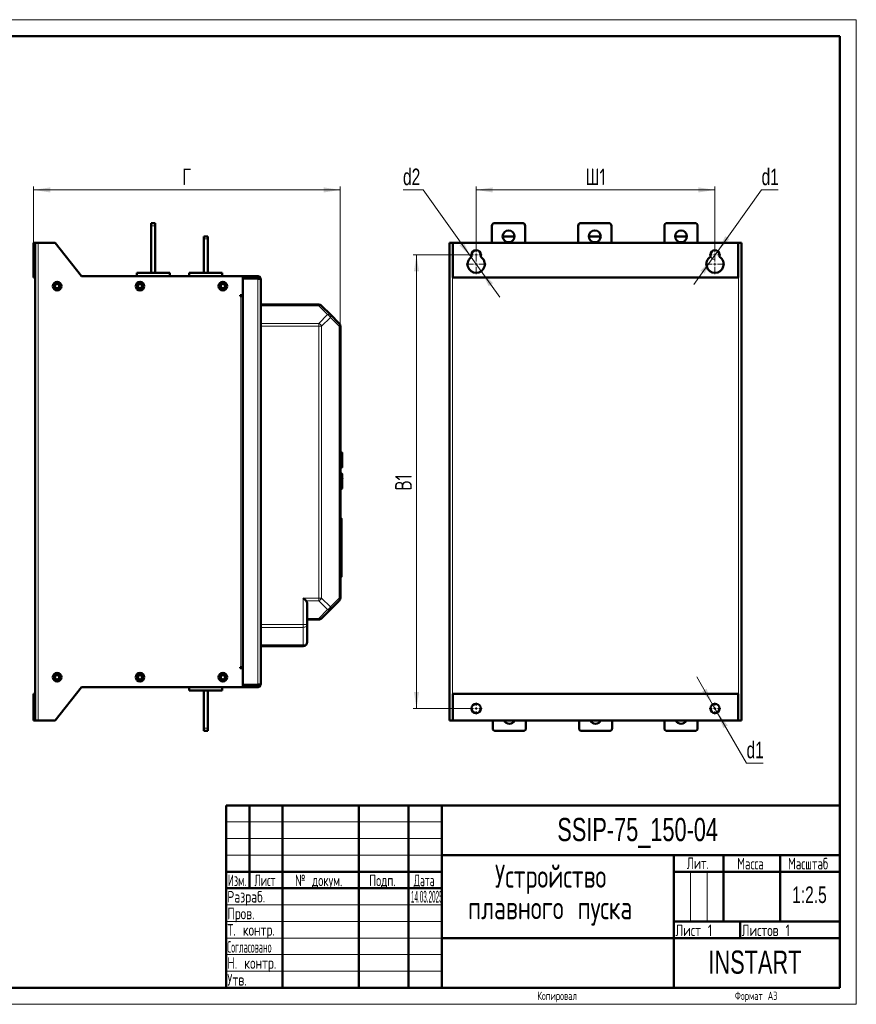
# Model space of a CAD drawing. Header units: millimetres. Extents: x 0 to 420, y 0 to 297.
# Tile 11 of 11: x 168 to 420, y 0 to 297. Entities that reach past the tile are written whole.
import ezdxf

# ---------------------------------------------------------------- set-up
doc = ezdxf.new("R2010")
doc.units = ezdxf.units.MM
doc.styles.add('SLDTEXTSTYLE0', font='TXT', dxfattribs={"width": 0.7, "bigfont": 'bigfont'})
doc.styles.add('SLDTEXTSTYLE1', font='TXT', dxfattribs={"width": 0.7})
doc.styles.add('SLDTEXTSTYLE2', font='TXT', dxfattribs={"width": 0.579176, "bigfont": 'bigfont'})
doc.styles.add('SLDTEXTSTYLE3', font='TXT', dxfattribs={"width": 0.646923, "bigfont": 'bigfont'})
doc.styles.add('SLDTEXTSTYLE4', font='TXT', dxfattribs={"width": 0.570891, "bigfont": 'bigfont'})
doc.styles.add('SLDTEXTSTYLE5', font='TXT', dxfattribs={"width": 0.585996, "bigfont": 'bigfont'})
doc.styles.add('SLDTEXTSTYLE6', font='TXT', dxfattribs={"width": 0.326651})
doc.styles.add('SLDTEXTSTYLE7', font='TXT', dxfattribs={"width": 0.485474, "bigfont": 'bigfont'})
doc.dimstyles.new('SLDDIMSTYLE0', dxfattribs={"dimtxt": 5, "dimasz": 5, "dimexe": 0, "dimexo": 0.0625, "dimgap": 1.25, "dimtad": 2, "dimdec": 1, "dimlfac": 2.5, "dimrnd": 1e-09, "dimzin": 12, "dimdsep": 46, "dimtxsty": 'SLDTEXTSTYLE1', "dimsah": 1, "dimcen": 0.09, "dimadec": 0, "dimazin": 3, "dimtfac": 1, "dimtdec": 3, "dimtofl": 0, "dimtmove": 0, "dimatfit": 3, "dimfxl": 0, "dimfrac": 2, "dimtolj": 1, "dimtzin": 12, "dimarcsym": 0})
doc.dimstyles.new('SLDDIMSTYLE1', dxfattribs={"dimtxt": 5, "dimasz": 5, "dimexe": 0, "dimexo": 0.0625, "dimgap": 1.25, "dimtad": 0, "dimtih": 1, "dimtoh": 1, "dimdec": 1, "dimlfac": 2.5, "dimrnd": 1e-09, "dimzin": 12, "dimdsep": 46, "dimtxsty": 'SLDTEXTSTYLE1', "dimsah": 1, "dimcen": 0, "dimadec": 0, "dimazin": 3, "dimtfac": 1, "dimtdec": 3, "dimtmove": 0, "dimatfit": 3, "dimfxl": 0, "dimfrac": 2, "dimtolj": 1, "dimtzin": 12, "dimarcsym": 0})
doc.dimstyles.new('SLDDIMSTYLE2', dxfattribs={"dimtxt": 5, "dimasz": 5, "dimexe": 0, "dimexo": 0.0625, "dimgap": 1.25, "dimtad": 0, "dimtih": 1, "dimtoh": 1, "dimdec": 1, "dimlfac": 2.5, "dimrnd": 1e-09, "dimzin": 12, "dimdsep": 46, "dimtxsty": 'SLDTEXTSTYLE1', "dimsah": 1, "dimcen": 0, "dimadec": 0, "dimazin": 3, "dimtfac": 1, "dimtdec": 3, "dimtmove": 0, "dimatfit": 3, "dimfxl": 0, "dimfrac": 2, "dimtolj": 1, "dimtzin": 12, "dimarcsym": 0})

# ---------------------------------------------------------------- blocks, each defined once
blk = doc.blocks.new('SW_NOTE_0')
at = {"color": 0, "linetype": 'Continuous', "lineweight": 0, "char_height": 7, "attachment_point": 2, "style": 'SLDTEXTSTYLE0'}
for s, insert in [('Устройство', (21.44, 9)), ('плавного пуска', (21.31, -0.5))]:
    blk.add_mtext(s, dxfattribs=dict(at, insert=insert))
blk = doc.blocks.new('_D_2')
at = {"color": 7, "linetype": 'Continuous', "lineweight": 0}
for p, q in [((171.94, 229.66), (171.94, 246.65)), ((264.42, 196.48), (264.42, 246.65)), ((171.94, 245.65), (264.42, 245.65))]:
    blk.add_line(p, q, dxfattribs=at)
at = {"color": 7, "linetype": 'Continuous', "lineweight": 18}
for points in [[(171.94, 245.65), (176.94, 244.88), (176.94, 246.42)], [(264.42, 245.65), (259.42, 246.42), (259.42, 244.88)]]:
    blk.add_solid(points, dxfattribs=at)
at = {"color": 7, "linetype": 'Continuous', "lineweight": 18, "insert": (216.76, 252.1), "char_height": 5, "attachment_point": 1, "style": 'SLDTEXTSTYLE0'}
blk.add_mtext('Г', dxfattribs=at)
blk = doc.blocks.new('_D_3')
at = {"color": 7, "linetype": 'Continuous', "lineweight": 0}
for p, q in [((305.39, 227.86), (305.39, 246.65)), ((377.39, 227.86), (377.39, 246.65)), ((305.39, 245.65), (377.39, 245.65))]:
    blk.add_line(p, q, dxfattribs=at)
at = {"color": 7, "linetype": 'Continuous', "lineweight": 18}
for points in [[(305.39, 245.65), (310.39, 244.88), (310.39, 246.42)], [(377.39, 245.65), (372.39, 246.42), (372.39, 244.88)]]:
    blk.add_solid(points, dxfattribs=at)
at = {"color": 7, "linetype": 'Continuous', "lineweight": 18, "insert": (338.37, 252.1), "char_height": 5, "attachment_point": 1, "style": 'SLDTEXTSTYLE0'}
blk.add_mtext('Ш1', dxfattribs=at)
blk = doc.blocks.new('_D_4')
at = {"color": 7, "linetype": 'Continuous', "lineweight": 0}
for p, q in [((303.58, 226.05), (286.39, 226.05)), ((287.39, 226.05), (287.39, 89.25)), ((303.58, 89.25), (286.39, 89.25))]:
    blk.add_line(p, q, dxfattribs=at)
at = {"color": 7, "linetype": 'Continuous', "lineweight": 18}
for points in [[(287.39, 226.05), (286.62, 221.05), (288.16, 221.05)], [(287.39, 89.25), (288.16, 94.25), (286.62, 94.25)]]:
    blk.add_solid(points, dxfattribs=at)
at = {"color": 7, "linetype": 'Continuous', "lineweight": 18, "insert": (280.94, 154.99), "char_height": 5, "attachment_point": 1, "rotation": 90, "style": 'SLDTEXTSTYLE0'}
blk.add_mtext('В1', dxfattribs=at)
blk = doc.blocks.new('_D_5')
at = {"color": 7, "linetype": 'Continuous', "lineweight": 0}
for p, q in [((378.2, 227.19), (391.44, 245.65)), ((391.44, 245.65), (396.42, 245.65)), ((376.57, 224.91), (378.2, 227.19)), ((376.57, 224.91), (370.97, 217.1))]:
    blk.add_line(p, q, dxfattribs=at)
at = {"color": 7, "linetype": 'Continuous', "lineweight": 18}
blk.add_arc((377.39, 226.05), 1.4, 180.4092, 269.8921, dxfattribs=at)
for points in [[(378.2, 227.19), (381.74, 230.8), (380.49, 231.7)], [(376.57, 224.91), (373.03, 221.3), (374.28, 220.4)]]:
    blk.add_solid(points, dxfattribs=at)
at = {"color": 7, "linetype": 'Continuous', "lineweight": 18, "insert": (391.44, 252.1), "char_height": 5, "attachment_point": 1, "style": 'SLDTEXTSTYLE1'}
blk.add_mtext('d1', dxfattribs=at)
blk = doc.blocks.new('_D_6')
at = {"color": 7, "linetype": 'Continuous', "lineweight": 0}
for p, q in [((289.36, 245.65), (283.32, 245.65)), ((303.87, 225.37), (289.36, 245.65)), ((306.9, 221.14), (303.87, 225.37)), ((306.9, 221.14), (312.49, 213.32))]:
    blk.add_line(p, q, dxfattribs=at)
at = {"color": 7, "linetype": 'Continuous', "lineweight": 18}
for points in [[(303.87, 225.37), (301.59, 229.88), (300.34, 228.99)], [(306.9, 221.14), (309.18, 216.62), (310.43, 217.52)]]:
    blk.add_solid(points, dxfattribs=at)
at = {"color": 7, "linetype": 'Continuous', "lineweight": 18, "insert": (283.32, 252.1), "char_height": 5, "attachment_point": 1, "style": 'SLDTEXTSTYLE1'}
blk.add_mtext('d2', dxfattribs=at)
blk = doc.blocks.new('_D_7')
at = {"color": 7, "linetype": 'Continuous', "lineweight": 0}
for p, q in [((376.69, 90.46), (371.88, 98.79)), ((376.69, 90.46), (378.09, 88.04)), ((378.09, 88.04), (386.91, 72.77)), ((386.91, 72.77), (391.88, 72.77))]:
    blk.add_line(p, q, dxfattribs=at)
at = {"color": 7, "linetype": 'Continuous', "lineweight": 18}
for points in [[(376.69, 90.46), (374.85, 95.18), (373.52, 94.41)], [(378.09, 88.04), (379.92, 83.32), (381.25, 84.09)]]:
    blk.add_solid(points, dxfattribs=at)
at = {"color": 7, "linetype": 'Continuous', "lineweight": 18, "insert": (386.91, 79.21), "char_height": 5, "attachment_point": 1, "style": 'SLDTEXTSTYLE1'}
blk.add_mtext('d1', dxfattribs=at)
blk = doc.blocks.new('SW_CENTERMARKSYMBOL_6')
at = {"color": 0, "linetype": 'Continuous', "lineweight": 18}
for p, q in [((-0.8, 0), (-1.8, 0)), ((0, 0), (-0.4, 0)), ((0, 0.8), (0, 1.8)), ((0, 0), (0, 0.4)), ((0, 0), (0, -0.4)), ((0, 0), (0.4, 0)), ((0.8, 0), (1.8, 0)), ((0, -0.8), (0, -1.8))]:
    blk.add_line(p, q, dxfattribs=at)
blk = doc.blocks.new('SW_CENTERMARKSYMBOL_7')
at = {"color": 0, "linetype": 'Continuous', "lineweight": 18}
for p, q in [((0, 0.8), (0, 3)), ((-0.8, 0), (-3, 0)), ((0, 0), (-0.4, 0)), ((0, 0), (0, 0.4)), ((0, 0), (0, -0.4)), ((0, 0), (0.4, 0)), ((0.8, 0), (3, 0)), ((0, -0.8), (0, -3))]:
    blk.add_line(p, q, dxfattribs=at)
blk = doc.blocks.new('SW_CENTERMARKSYMBOL_8')
at = {"color": 0, "linetype": 'Continuous', "lineweight": 18}
for p, q in [((-0.8, 0), (-1.8, 0)), ((0, 0), (-0.4, 0)), ((0, 0.8), (0, 1.8)), ((0, 0), (0, 0.4)), ((0, 0), (0, -0.4)), ((0, 0), (0.4, 0)), ((0.8, 0), (1.8, 0)), ((0, -0.8), (0, -1.8))]:
    blk.add_line(p, q, dxfattribs=at)
blk = doc.blocks.new('SW_CENTERMARKSYMBOL_9')
at = {"color": 0, "linetype": 'Continuous', "lineweight": 18}
for p, q in [((0, 0.8), (0, 3)), ((-0.8, 0), (-3, 0)), ((0, 0), (-0.4, 0)), ((0, 0), (0, 0.4)), ((0, 0), (0, -0.4)), ((0, 0), (0.4, 0)), ((0.8, 0), (3, 0)), ((0, -0.8), (0, -3))]:
    blk.add_line(p, q, dxfattribs=at)
blk = doc.blocks.new('SW_CENTERMARKSYMBOL_10')
at = {"color": 0, "linetype": 'Continuous', "lineweight": 18}
for p, q in [((-0.8, 0), (-1.8, 0)), ((0, 0), (-0.4, 0)), ((0, 0.8), (0, 1.8)), ((0, 0), (0, 0.4)), ((0, 0), (0, -0.4)), ((0, 0), (0.4, 0)), ((0.8, 0), (1.8, 0)), ((0, -0.8), (0, -1.8))]:
    blk.add_line(p, q, dxfattribs=at)
blk = doc.blocks.new('SW_CENTERMARKSYMBOL_11')
at = {"color": 0, "linetype": 'Continuous', "lineweight": 18}
for p, q in [((-0.8, 0), (-1.8, 0)), ((0, 0), (-0.4, 0)), ((0, 0.8), (0, 1.8)), ((0, 0), (0, 0.4)), ((0, 0), (0, -0.4)), ((0, 0), (0.4, 0)), ((0.8, 0), (1.8, 0)), ((0, -0.8), (0, -1.8))]:
    blk.add_line(p, q, dxfattribs=at)

msp = doc.modelspace()

# ---------------------------------------------------------------- linework, layer by layer
at = {"color": 7, "linetype": 'Continuous', "lineweight": 18}
for p, q in [((0, 297), (420, 297)), ((420, 297), (420, 0)), ((230, 55), (295, 55)), ((230, 50), (295, 50)), ((230, 45), (295, 45)), ((370, 40), (370, 25)), ((375, 40), (375, 25)), ((230, 30), (295, 30)), ((230, 25), (295, 25)), ((230, 20), (295, 20)), ((230, 15), (295, 15)), ((230, 10), (295, 10)), ((0, 0), (420, 0))]:
    msp.add_line(p, q, dxfattribs=at)
at = {"color": 7, "linetype": 'Continuous', "lineweight": 50}
for p, q in [((415, 292), (20, 292)), ((415, 5), (415, 292)), ((208.621, 235.652), (207.421, 235.652)), ((207.421, 235.652), (207.421, 234.852)), ((207.421, 234.852), (207.421, 220.652)), ((208.621, 235.652), (208.621, 234.852)), ((208.621, 234.852), (208.621, 220.652)), ((310.147, 229.652), (310.147, 234.852)), ((310.947, 235.652), (319.347, 235.652)), ((320.147, 234.852), (320.147, 229.652)), ((336.147, 229.652), (336.147, 234.852)), ((336.947, 235.652), (345.347, 235.652)), ((346.147, 234.852), (346.147, 229.652)), ((362.147, 229.652), (362.147, 234.852)), ((362.947, 235.652), (371.347, 235.652)), ((372.147, 234.852), (372.147, 229.652)), ((172.421, 229.652), (171.941, 229.652)), ((171.941, 229.652), (171.941, 219.252)), ((172.421, 85.652), (172.421, 229.652)), ((173.301, 229.652), (172.421, 229.652)), ((178.421, 229.652), (173.301, 229.652)), ((186.421, 219.652), (178.421, 229.652)), ((224.421, 231.652), (223.221, 231.652)), ((223.221, 231.652), (223.221, 230.852)), ((223.221, 230.852), (223.221, 220.652)), ((224.421, 230.852), (224.421, 231.652)), ((224.421, 220.652), (224.421, 230.852)), ((298.267, 229.652), (297.387, 229.652)), ((297.387, 229.652), (297.387, 85.652)), ((298.387, 229.652), (298.267, 229.652)), ((298.387, 219.252), (298.387, 229.652)), ((298.387, 229.652), (384.387, 229.652)), ((313.347, 231.652), (316.947, 231.652)), ((339.347, 231.652), (342.947, 231.652)), ((365.347, 231.652), (368.947, 231.652)), ((384.387, 229.652), (384.387, 219.252)), ((384.507, 229.652), (384.387, 229.652)), ((385.387, 229.652), (384.507, 229.652)), ((385.387, 85.652), (385.387, 229.652)), ((303.987, 225.443), (303.987, 226.052)), ((306.787, 226.052), (306.787, 225.443)), ((375.987, 225.443), (375.987, 226.052)), ((378.787, 226.052), (378.787, 225.443)), ((213.021, 220.652), (203.021, 220.652)), ((203.021, 220.652), (203.021, 219.652)), ((213.021, 220.652), (213.021, 219.652)), ((218.821, 220.652), (218.821, 219.652)), ((228.821, 220.652), (218.821, 220.652)), ((228.821, 220.652), (228.821, 219.652)), ((171.941, 219.252), (172.421, 219.252)), ((235.021, 219.652), (186.421, 219.652)), ((204.629, 216.453), (204.587, 216.949)), ((239.541, 219.652), (235.021, 219.652)), ((235.021, 213.892), (235.021, 219.652)), ((235.021, 219.172), (239.541, 219.172)), ((235.021, 96.415), (235.021, 218.889)), ((235.021, 218.889), (239.541, 218.889)), ((235.501, 218.972), (235.501, 218.889)), ((239.541, 219.172), (239.541, 219.652)), ((240.421, 218.772), (240.421, 96.532)), ((384.387, 219.252), (298.387, 219.252)), ((234.221, 213.892), (235.021, 213.892)), ((234.221, 213.652), (234.221, 213.892)), ((234.461, 213.652), (234.221, 213.652)), ((235.021, 213.652), (234.461, 213.652)), ((240.421, 211.052), (257.923, 211.052)), ((258.772, 210.7), (261.421, 208.052)), ((261.421, 208.052), (264.069, 205.403)), ((264.421, 204.555), (264.421, 122.549)), ((264.425, 196.472), (264.421, 196.472)), ((264.421, 193.723), (264.425, 193.723)), ((264.425, 194.572), (264.425, 193.723)), ((264.425, 188.332), (264.421, 188.332)), ((264.425, 188.332), (264.425, 187.532)), ((264.425, 187.532), (264.425, 179.855)), ((264.425, 179.574), (264.425, 176.332)), ((264.421, 175.532), (264.425, 175.532)), ((264.425, 176.332), (264.425, 175.532)), ((264.831, 166.466), (264.421, 166.488)), ((265.021, 164.492), (265.061, 164.492)), ((265.021, 163.772), (265.061, 163.772)), ((264.421, 161.856), (264.831, 161.877)), ((264.831, 160.066), (264.421, 160.088)), ((264.421, 155.456), (264.831, 155.477)), ((264.425, 154.22), (264.421, 154.22)), ((264.421, 151.472), (264.425, 151.472)), ((264.425, 154.22), (264.425, 153.372)), ((264.821, 146.514), (264.421, 146.514)), ((264.821, 139.612), (264.421, 139.612)), ((264.821, 133.522), (264.421, 133.522)), ((264.421, 128.987), (264.821, 128.987)), ((254.421, 120.852), (254.421, 114.549)), ((261.421, 119.052), (258.772, 116.403)), ((264.069, 121.7), (261.421, 119.052)), ((257.923, 116.052), (254.421, 116.052)), ((254.421, 114.549), (254.421, 109.252)), ((240.421, 108.052), (253.221, 108.052)), ((234.221, 101.652), (234.461, 101.652)), ((234.221, 101.412), (234.221, 101.652)), ((235.021, 101.412), (234.221, 101.412)), ((234.461, 101.652), (235.021, 101.652)), ((235.021, 95.652), (235.021, 101.412)), ((178.421, 85.652), (186.421, 95.652)), ((186.421, 95.652), (235.021, 95.652)), ((218.821, 94.652), (218.821, 95.652)), ((228.821, 94.652), (228.821, 95.652)), ((239.541, 96.415), (235.021, 96.415)), ((235.021, 96.132), (239.541, 96.132)), ((235.021, 95.652), (239.541, 95.652)), ((239.541, 95.652), (239.541, 96.132)), ((171.941, 85.652), (171.941, 93.652)), ((171.941, 93.652), (172.421, 93.652)), ((218.821, 94.652), (228.821, 94.652)), ((223.221, 94.652), (223.221, 83.252)), ((224.421, 94.652), (224.421, 83.252)), ((384.387, 93.652), (298.387, 93.652)), ((298.387, 93.652), (298.387, 85.652)), ((384.387, 85.652), (384.387, 93.652)), ((172.421, 85.652), (171.941, 85.652)), ((172.421, 85.652), (173.301, 85.652)), ((173.301, 85.652), (178.421, 85.652)), ((223.221, 83.252), (223.221, 82.452)), ((224.421, 83.252), (224.421, 82.452)), ((297.387, 85.652), (298.267, 85.652)), ((298.267, 85.652), (298.387, 85.652)), ((298.387, 85.652), (384.387, 85.652)), ((310.387, 83.252), (310.387, 85.652)), ((320.387, 85.652), (320.387, 83.252)), ((336.387, 83.252), (336.387, 85.652)), ((346.387, 85.652), (346.387, 83.252)), ((362.147, 83.252), (362.147, 85.652)), ((372.147, 85.652), (372.147, 83.252)), ((384.387, 85.652), (384.507, 85.652)), ((384.507, 85.652), (385.387, 85.652)), ((224.421, 82.452), (223.221, 82.452)), ((319.587, 82.452), (311.187, 82.452)), ((345.587, 82.452), (337.187, 82.452)), ((371.347, 82.452), (362.947, 82.452)), ((230, 60), (415, 60)), ((230, 60), (230, 5)), ((237, 35), (237, 60)), ((247, 60), (247, 5)), ((270, 60), (270, 5)), ((285, 60), (285, 5)), ((295, 60), (295, 5)), ((295, 45), (415, 45)), ((365, 45), (365, 5)), ((380, 45), (380, 25)), ((397, 45), (397, 25)), ((230, 40), (295, 40)), ((365, 40), (415, 40)), ((230, 35), (295, 35)), ((365, 25), (415, 25)), ((385, 25), (385, 20)), ((295, 20), (415, 20)), ((20, 5), (415, 5))]:
    msp.add_line(p, q, dxfattribs=at)
at = {"color": 9, "linetype": 'Continuous', "lineweight": 18}
for p, q in [((207.421, 234.852), (208.621, 234.852)), ((173.301, 85.652), (173.301, 229.652)), ((224.421, 230.852), (223.221, 230.852)), ((298.267, 229.652), (298.267, 85.652)), ((384.507, 85.652), (384.507, 229.652)), ((239.541, 218.889), (239.541, 96.415)), ((234.461, 101.652), (234.461, 213.652)), ((257.923, 210.7), (240.421, 210.7)), ((257.923, 210.7), (260.572, 208.052)), ((260.572, 208.052), (257.923, 205.403)), ((240.421, 205.403), (257.923, 205.403)), ((261.421, 207.203), (258.772, 204.555)), ((264.069, 204.555), (261.421, 207.203)), ((257.923, 204.555), (240.421, 204.555)), ((257.923, 204.555), (257.923, 122.549)), ((258.772, 204.555), (257.923, 204.555)), ((258.772, 204.555), (258.772, 122.549)), ((264.069, 204.555), (264.069, 122.549)), ((264.421, 194.572), (264.425, 194.572)), ((264.421, 187.532), (264.425, 187.532)), ((264.425, 176.332), (264.421, 176.332)), ((264.831, 161.877), (264.831, 166.466)), ((264.831, 157.772), (264.831, 160.066)), ((264.831, 155.477), (264.831, 157.772)), ((264.425, 153.372), (264.421, 153.372)), ((264.821, 130.816), (264.421, 130.816)), ((253.221, 122.549), (257.923, 122.549)), ((253.221, 114.549), (253.221, 122.549)), ((257.923, 122.549), (258.772, 122.549)), ((258.772, 122.549), (261.421, 119.9)), ((261.421, 119.9), (264.069, 122.549)), ((257.923, 121.7), (254.069, 121.7)), ((257.923, 121.7), (260.572, 119.052)), ((260.572, 119.052), (257.923, 116.403)), ((257.923, 116.403), (254.421, 116.403)), ((240.421, 114.549), (253.221, 114.549)), ((240.421, 113.7), (253.221, 113.7)), ((253.221, 114.549), (254.421, 114.549)), ((253.221, 113.7), (253.221, 108.403)), ((240.421, 108.403), (253.221, 108.403)), ((224.421, 83.252), (223.221, 83.252))]:
    msp.add_line(p, q, dxfattribs=at)
at = {"color": 7, "linetype": 'Continuous', "lineweight": 50, "flags": 128}
msp.add_lwpolyline([(235.021, 218.972), (235.034, 219.105), (235.051, 219.172)], dxfattribs=at)
at = {"color": 7, "linetype": 'Continuous', "lineweight": 50}
for centre, radius in [((315.147, 231.652), 1.8), ((341.147, 231.652), 1.8), ((367.147, 231.652), 1.8), ((179.021, 216.652), 1.3), ((179.021, 216.652), 0.9), ((179.021, 216.652), 0.64), ((204.021, 216.652), 1.3), ((204.021, 216.652), 0.9), ((204.021, 216.652), 0.64), ((229.021, 216.652), 1.3), ((229.021, 216.652), 0.9), ((229.021, 216.652), 0.64), ((179.021, 98.652), 1.3), ((179.021, 98.652), 0.9), ((179.021, 98.652), 0.64), ((204.021, 98.652), 1.3), ((204.021, 98.652), 0.9), ((204.021, 98.652), 0.64), ((229.021, 98.652), 1.3), ((229.021, 98.652), 0.9), ((229.021, 98.652), 0.64), ((305.387, 89.252), 1.4), ((377.387, 89.252), 1.4)]:
    msp.add_circle(centre, radius, dxfattribs=at)
for centre, radius, start, end in [((310.947, 234.852), 0.8, 90, 180), ((319.347, 234.852), 0.8, 0, 90), ((336.947, 234.852), 0.8, 90, 180), ((345.347, 234.852), 0.8, 0, 90), ((362.947, 234.852), 0.8, 90, 180), ((371.347, 234.852), 0.8, 0, 90), ((305.387, 226.052), 1.4, 0, 180), ((377.387, 226.052), 1.4, 0, 180), ((305.387, 223.252), 2.6, 122.57897, 57.42103), ((377.387, 223.252), 2.6, 122.57897, 57.42103), ((235.101, 218.932), 0.08, 180, 212.38013), ((235.701, 218.972), 0.2, 90, 180), ((257.923, 209.852), 1.2, 45, 90), ((263.221, 204.555), 1.2, 0, 45), ((264.821, 166.267), 0.2, 0, 87), ((264.821, 162.077), 0.2, 273, 0), ((264.821, 159.867), 0.2, 0, 87), ((264.821, 155.677), 0.2, 273, 0), ((263.221, 122.549), 1.2, 315, 360), ((257.923, 117.252), 1.2, 270, 315.00001), ((253.221, 109.252), 1.2, 270, 360), ((235.101, 96.372), 0.08, 147.61987, 180), ((311.187, 83.252), 0.8, 180, 270), ((315.387, 86.452), 1.8, 206.3878, 333.6122), ((319.587, 83.252), 0.8, 270, 0), ((337.187, 83.252), 0.8, 180, 270), ((341.387, 86.452), 1.8, 206.3878, 333.6122), ((345.587, 83.252), 0.8, 270, 0), ((362.947, 83.252), 0.8, 180, 270), ((367.147, 86.452), 1.8, 206.3878, 333.6122), ((371.347, 83.252), 0.8, 270, 0)]:
    msp.add_arc(centre, radius, start, end, dxfattribs=at)
at = {"color": 9, "linetype": 'Continuous', "lineweight": 18}
for centre, radius, start, end in [((260.811, 207.628), 0.742, 325.14306, 34.85694), ((259.669, 120.803), 1.971, 297.27378, 332.72622)]:
    msp.add_arc(centre, radius, start, end, dxfattribs=at)
at = {"color": 7, "linetype": 'Continuous', "lineweight": 50}
for points in [[(239.541, 219.652), (239.656, 219.639), (239.886, 219.612), (240.177, 219.409), (240.381, 219.118), (240.407, 218.887), (240.421, 218.772)], [(240.421, 218.772), (240.407, 218.782), (240.381, 218.801), (240.177, 218.83), (239.886, 218.86), (239.656, 218.879), (239.541, 218.889)], [(239.541, 96.415), (239.656, 96.424), (239.886, 96.444), (240.177, 96.473), (240.381, 96.503), (240.407, 96.522), (240.421, 96.532)], [(240.421, 96.532), (240.407, 96.417), (240.381, 96.186), (240.177, 95.895), (239.886, 95.692), (239.656, 95.665), (239.541, 95.652)]]:
    msp.add_open_spline(points, degree=3, dxfattribs=at)
for points, knots in [([(239.924, 218.855), (239.921, 218.879), (239.91, 218.954), (239.829, 219.061), (239.698, 219.154), (239.593, 219.166), (239.541, 219.172)], [0, 0, 0, 0, 0.1322666, 0.4215111, 0.7107555, 1, 1, 1, 1]), ([(265.021, 164.172), (265.021, 164.435), (265.021, 164.841), (265.021, 165.328), (265.021, 165.664), (265.021, 165.934), (265.021, 166.196), (265.021, 166.239), (265.021, 166.267)], [0, 0, 0, 0, 0.2394568, 0.3683607, 0.5, 0.6316393, 0.7605432, 1, 1, 1, 1]), ([(265.021, 162.077), (265.021, 162.105), (265.021, 162.148), (265.021, 162.409), (265.021, 162.68), (265.021, 163.015), (265.021, 163.503), (265.021, 163.908), (265.021, 164.172)], [0, 0, 0, 0, 0.2394568, 0.3683607, 0.5, 0.6316393, 0.7605432, 1, 1, 1, 1]), ([(265.021, 157.772), (265.021, 158.035), (265.021, 158.441), (265.021, 158.928), (265.021, 159.264), (265.021, 159.534), (265.021, 159.796), (265.021, 159.839), (265.021, 159.867)], [0, 0, 0, 0, 0.2394568, 0.3683607, 0.5, 0.6316393, 0.7605432, 1, 1, 1, 1]), ([(265.021, 155.677), (265.021, 155.705), (265.021, 155.748), (265.021, 156.009), (265.021, 156.28), (265.021, 156.615), (265.021, 157.103), (265.021, 157.508), (265.021, 157.772)], [0, 0, 0, 0, 0.2394568, 0.3683607, 0.5, 0.6316393, 0.7605432, 1, 1, 1, 1]), ([(265.061, 158.469), (265.061, 158.494), (265.061, 158.527), (265.061, 158.561), (265.061, 158.57)], [0, 0, 0, 0, 0.7459548, 1, 1, 1, 1]), ([(264.821, 146.485), (264.821, 146.494), (264.821, 146.533), (264.821, 146.346), (264.821, 145.954), (264.821, 145.414), (264.821, 144.534), (264.821, 143.303), (264.821, 142.235), (264.821, 141.371), (264.821, 140.671), (264.821, 140.128), (264.821, 139.827), (264.821, 139.752)], [0, 0, 0, 0, 0.0439483, 0.19537, 0.2721674, 0.3488547, 0.4856958, 0.6044656, 0.7346033, 0.8032984, 0.8720622, 0.9679087, 1, 1, 1, 1]), ([(264.821, 139.612), (264.821, 139.358), (264.821, 138.714), (264.821, 137.633), (264.821, 136.499), (264.821, 135.491), (264.821, 134.494), (264.821, 133.882), (264.821, 133.522)], [0, 0, 0, 0, 0.1250906, 0.3179914, 0.510708, 0.6533693, 0.7958207, 1, 1, 1, 1]), ([(264.821, 133.522), (264.821, 133.31), (264.821, 132.716), (264.821, 131.75), (264.821, 131.159), (264.821, 130.816)], [0, 0, 0, 0, 0.1892578, 0.5302376, 1, 1, 1, 1]), ([(264.821, 130.816), (264.821, 130.691), (264.821, 130.315), (264.821, 129.807), (264.821, 129.336), (264.821, 128.993), (264.821, 129.031), (264.821, 129.043)], [0, 0, 0, 0, 0.1148571, 0.3461682, 0.577647, 0.8651323, 1, 1, 1, 1]), ([(254.069, 121.7), (253.942, 121.827), (253.679, 122.091), (253.377, 122.392), (253.221, 122.549)], [0, 0, 0, 0, 0.4814571, 1, 1, 1, 1]), ([(254.069, 121.7), (254.17, 121.574), (254.379, 121.31), (254.406, 121.008), (254.421, 120.852)], [0, 0, 0, 0, 0.4814571, 1, 1, 1, 1]), ([(239.541, 96.132), (239.593, 96.138), (239.698, 96.15), (239.829, 96.243), (239.91, 96.349), (239.921, 96.425), (239.924, 96.449)], [0, 0, 0, 0, 0.2892445, 0.5784889, 0.8677334, 1, 1, 1, 1])]:
    msp.add_open_spline(points, degree=3, knots=knots, dxfattribs=at)
at = {"color": 9, "linetype": 'Continuous', "lineweight": 18}
for points in [[(257.923, 210.7), (257.923, 210.753), (257.923, 210.858), (257.923, 210.967), (257.923, 211.039), (257.923, 211.047), (257.923, 211.052)], [(258.772, 210.7), (258.724, 210.738), (258.627, 210.812), (258.418, 210.842), (258.18, 210.812), (258.009, 210.738), (257.923, 210.7)], [(260.572, 208.052), (260.658, 208.089), (260.829, 208.163), (261.067, 208.193), (261.275, 208.163), (261.372, 208.089), (261.421, 208.052)], [(261.421, 207.203), (261.372, 207.289), (261.275, 207.46), (261.067, 207.698), (260.829, 207.907), (260.658, 208.003), (260.572, 208.052)], [(257.923, 204.555), (257.923, 204.633), (257.923, 204.791), (257.923, 205.017), (257.923, 205.227), (257.923, 205.345), (257.923, 205.403)], [(257.923, 205.403), (258.009, 205.355), (258.18, 205.258), (258.418, 205.05), (258.627, 204.811), (258.724, 204.64), (258.772, 204.555)], [(264.069, 204.555), (264.106, 204.64), (264.181, 204.811), (264.21, 205.05), (264.181, 205.258), (264.106, 205.355), (264.069, 205.403)], [(264.421, 204.555), (264.416, 204.555), (264.407, 204.555), (264.335, 204.555), (264.226, 204.555), (264.121, 204.555), (264.069, 204.555)], [(257.923, 121.7), (257.923, 121.759), (257.923, 121.876), (257.923, 122.087), (257.923, 122.313), (257.923, 122.47), (257.923, 122.549)], [(258.772, 122.549), (258.724, 122.463), (258.627, 122.292), (258.418, 122.054), (258.18, 121.846), (258.009, 121.749), (257.923, 121.7)], [(264.069, 121.7), (264.106, 121.749), (264.181, 121.846), (264.21, 122.054), (264.181, 122.292), (264.106, 122.463), (264.069, 122.549)], [(264.069, 122.549), (264.121, 122.549), (264.226, 122.549), (264.335, 122.549), (264.407, 122.549), (264.416, 122.549), (264.421, 122.549)], [(261.421, 119.052), (261.372, 119.015), (261.275, 118.94), (261.067, 118.911), (260.829, 118.94), (260.658, 119.015), (260.572, 119.052)], [(261.421, 119.9), (261.458, 119.815), (261.532, 119.644), (261.562, 119.406), (261.532, 119.197), (261.458, 119.1), (261.421, 119.052)], [(257.923, 116.403), (258.009, 116.366), (258.18, 116.292), (258.418, 116.262), (258.627, 116.292), (258.724, 116.366), (258.772, 116.403)], [(257.923, 116.052), (257.923, 116.056), (257.923, 116.065), (257.923, 116.137), (257.923, 116.246), (257.923, 116.351), (257.923, 116.403)], [(253.221, 113.7), (253.221, 113.759), (253.221, 113.876), (253.221, 114.087), (253.221, 114.313), (253.221, 114.47), (253.221, 114.549)], [(254.421, 114.549), (254.402, 114.438), (254.366, 114.215), (254.089, 113.935), (253.692, 113.739), (253.378, 113.713), (253.221, 113.7)], [(253.221, 108.403), (253.378, 108.416), (253.692, 108.442), (254.089, 108.638), (254.366, 108.918), (254.402, 109.141), (254.421, 109.252)], [(253.221, 108.052), (253.221, 108.056), (253.221, 108.065), (253.221, 108.137), (253.221, 108.246), (253.221, 108.351), (253.221, 108.403)]]:
    msp.add_open_spline(points, degree=3, dxfattribs=at)

# ---------------------------------------------------------------- block references
at = {"color": 7, "linetype": 'Continuous', "lineweight": 0}
for name, p in [('SW_CENTERMARKSYMBOL_7', (305.387, 223.252)), ('SW_CENTERMARKSYMBOL_6', (305.387, 226.052)), ('SW_CENTERMARKSYMBOL_9', (377.387, 223.252)), ('SW_CENTERMARKSYMBOL_8', (377.387, 226.052)), ('SW_CENTERMARKSYMBOL_10', (305.387, 89.252)), ('SW_CENTERMARKSYMBOL_11', (377.387, 89.252)), ('SW_NOTE_0', (306.381, 33.149))]:
    msp.add_blockref(name, p, dxfattribs=at)

# ---------------------------------------------------------------- texts
for s, insert, char_height, attachment_point, style in [('SSIP-75_150-04', (354.079, 56.22), 7, 2, 'SLDTEXTSTYLE1'), ('Масштаб', (405.462, 44.184), 3.5, 2, 'SLDTEXTSTYLE3'), ('Лит.', (372.202, 44.313), 3.5, 2, 'SLDTEXTSTYLE3'), ('Масса', (388.11, 44.184), 3.5, 2, 'SLDTEXTSTYLE3'), ('Изм.', (233.293, 39.127), 3.5, 2, 'SLDTEXTSTYLE5'), ('Лист', (241.677, 39.127), 3.5, 2, 'SLDTEXTSTYLE2'), ('№ докум.', (257.889, 39.127), 3.5, 2, 'SLDTEXTSTYLE3'), ('Подп.', (277.122, 39.127), 3.5, 2, 'SLDTEXTSTYLE3'), ('Дата', (289.693, 39.127), 3.5, 2, 'SLDTEXTSTYLE4'), ('Разраб.', (230.332, 34.196), 3.5, 1, 'SLDTEXTSTYLE0'), ('14.03.2025', (285.709, 34.205), 3.5, 1, 'SLDTEXTSTYLE6'), ('1:2.5', (405.875, 35.546), 5, 2, 'SLDTEXTSTYLE1'), ('Пров.', (230.332, 29.139), 3.5, 1, 'SLDTEXTSTYLE0'), ('Т. контр.', (230.332, 24.196), 3.5, 1, 'SLDTEXTSTYLE0'), ('Лист 1', (365.466, 24.06), 3.5, 1, 'SLDTEXTSTYLE0'), ('Листов 1', (385.466, 24.06), 3.5, 1, 'SLDTEXTSTYLE0'), ('Согласовано', (230.303, 19.073), 3.5, 1, 'SLDTEXTSTYLE7'), ('INSTART', (389.435, 16.22), 7, 2, 'SLDTEXTSTYLE1'), ('Н. контр.', (230.332, 14.196), 3.5, 1, 'SLDTEXTSTYLE0'), ('Утв.', (230.332, 9.139), 3.5, 1, 'SLDTEXTSTYLE0'), ('Копировал', (329.804, 3.817), 2.5, 2, 'SLDTEXTSTYLE0'), ('Формат А3', (389.811, 3.817), 2.5, 2, 'SLDTEXTSTYLE0')]:
    msp.add_mtext(s, dxfattribs=dict(at, insert=insert, char_height=char_height, attachment_point=attachment_point, style=style))

# ---------------------------------------------------------------- dimensions: what is measured, and where the dimension line sits
at = {"color": 7, "linetype": 'Continuous', "lineweight": 18}
for p1, p2, text, dimstyle, picture, middle in [((303.875, 225.367), (306.9, 221.137), 'd2', 'SLDDIMSTYLE2', '_D_6', (286.343, 249.468)), ((378.203, 227.19), (376.572, 224.914), 'd1', 'SLDDIMSTYLE1', '_D_5', (393.93, 249.468)), ((378.087, 88.039), (376.687, 90.464), 'd1', 'SLDDIMSTYLE1', '_D_7', (389.392, 76.582))]:
    dim = msp.add_diameter_dim_2p(p1=p1, p2=p2, text=text, dimstyle=dimstyle, override={"dimpost": '<>'}, dxfattribs=at)
    dim.commit()
    dim.dimension.update_dxf_attribs({"geometry": picture, "text_midpoint": middle, "dimtype": 163})
for base, p1, p2, text, picture, middle in [((264.425, 245.652), (171.941, 229.652), (264.425, 196.472), 'Г', '_D_2', (218.183, 245.652)), ((377.387, 245.652), (305.387, 227.852), (377.387, 227.852), 'Ш1', '_D_3', (341.387, 245.652))]:
    dim = msp.add_linear_dim(base=base, p1=p1, p2=p2, text=text, dimstyle='SLDDIMSTYLE0', dxfattribs=at)
    dim.commit()
    dim.dimension.update_dxf_attribs({"geometry": picture, "text_midpoint": middle, "dimtype": 160})
dim = msp.add_linear_dim(base=(287.387, 89.252), p1=(303.587, 226.052), p2=(303.587, 89.252), angle=90, text='В1', dimstyle='SLDDIMSTYLE0', dxfattribs=at)
dim.commit()
dim.dimension.update_dxf_attribs({"geometry": '_D_4', "text_midpoint": (287.387, 157.652), "dimtype": 160})

doc.saveas('drawing.dxf')
